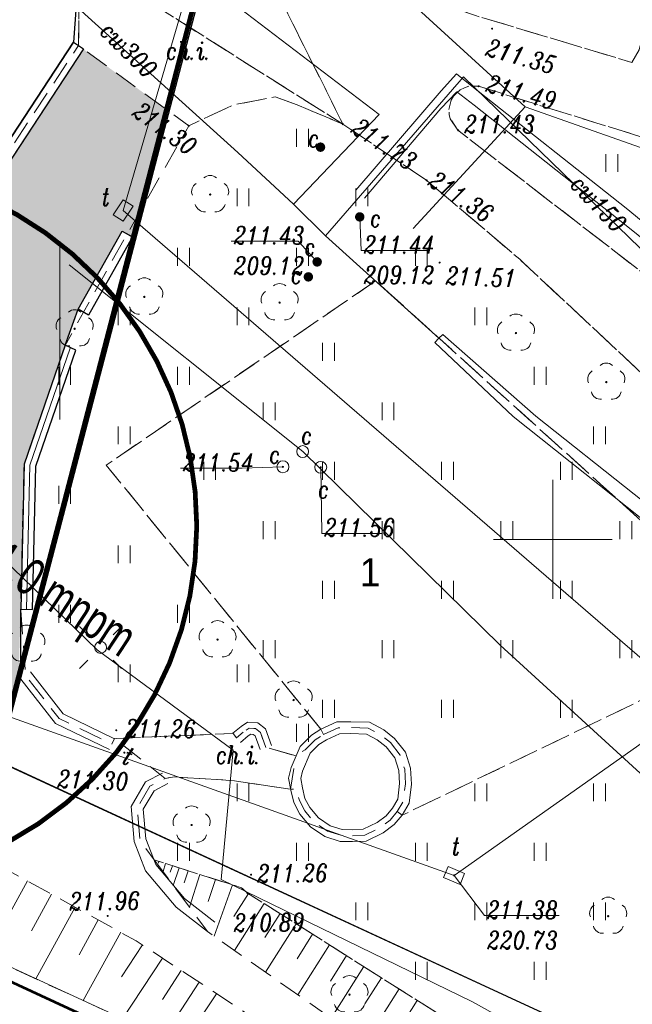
# Model space of a CAD drawing. Header units: metres. Extents: x 7415312 to 7415578, y 5538064 to 5538378.
# Tile 50 of 83: x 7415428 to 7415453, y 5538180 to 5538222. Entities that reach past the tile are written whole.
import ezdxf

# ---------------------------------------------------------------- set-up
doc = ezdxf.new("R2010")
doc.units = ezdxf.units.M
doc.header["$MEASUREMENT"] = 0
for name, pattern in [('1.0_0.5', [1.5, 1, -0.5]), ('342-500', [1.5, 1, -0.5]), ('DGN Style 3', [8.565382, 6.11813, -2.447252]), ('EGBK02-500', [2, 1.5, -0.5]), ('EGBU01-500', [1, 0.5, -0.5]), ('mz1.0_0.5', [1.5, 1, -0.5])]:
    doc.linetypes.add(name, pattern=pattern)
for name, color, linetype, lineweight in [('_LL_CIENKA', 7, 'Continuous', 25), ('_LL_PRZERYWANA', 7, 'mz1.0_0.5', 18), ('_LL_STREFY', 190, 'FENCELINE1', 30), ('BUBZ01', 7, 'Continuous', 0), ('BUUD02_01', 7, 'Continuous', 0), ('chodnik', 7, 'Continuous', 0), ('chodnik-Atr17', 7, 'Continuous', 0), ('drzewo liściaste', 7, 'Continuous', 0), ('EGBD03', 3, 'Continuous', 0), ('EGBK02', 7, 'Continuous', 0), ('EGBU01', 7, 'Continuous', 0), ('K_LEGENDA', 250, 'Continuous', 13), ('latarnia', 7, 'Continuous', 0), ('LIN_Linie Rozgraniczajace', 3, 'Continuous', 53), ('LL_KRESKOWANIE', 253, 'Continuous', 0), ('pikieta sztuczna', 7, 'Continuous', 0), ('pikieta sztuczna-Atr2', 7, 'Continuous', 0), ('przewód ciepłowniczy', 7, 'Continuous', 0), ('przewód ciepłowniczy-Atr1', 7, 'Continuous', 0), ('przewód elektroenergetyczny podziemny', 7, 'Continuous', 0), ('przewód telekomunikacyjny podziemny', 7, 'Continuous', 0), ('przewód telekomunikacyjny podziemny-Atr1', 7, 'Continuous', 0), ('rzedna', 7, 'Continuous', 0), ('rzedna-Atr2', 7, 'Continuous', 0), ('rzedna-Atr3', 7, 'Continuous', 0), ('trawnik', 7, 'Continuous', 0), ('Warstwa 1', 7, 'Continuous', 0), ('woda stojąca', 7, 'Continuous', 0), ('właz do komory lub kanału - okrągły', 7, 'Continuous', 0), ('właz do komory lub kanału - okrągły-Atr17', 7, 'Continuous', 0), ('właz do komory lub kanału - prostokątny', 7, 'Continuous', 0), ('właz do komory lub kanału - prostokątny-Atr17', 7, 'Continuous', 0), ('zasuwa lub zawór', 7, 'Continuous', 0), ('zasuwa lub zawór-Atr17', 7, 'Continuous', 0), ('ściana oporowa (linia)', 7, 'Continuous', 0)]:
    doc.layers.add(name, color=color, linetype=linetype, lineweight=lineweight)
doc.layers.add('LL_GRANICA', color=250, linetype='342-500')
doc.layers.add('trawnik (powierzchnia) - symbol', color=7, linetype='Continuous')
doc.layers.add('LL_OPISY', color=7, linetype='Continuous', lineweight=35, true_color=0x020202)
doc.styles.add('A-SC-AA$0$ROMANS', font='romans.shx', dxfattribs={"width": 0.7})
doc.styles.add('ARIAL', font='arial.ttf')
doc.styles.get("Standard").update_dxf_attribs({"font": 'Working1250.shx', "width": 0.75})
doc.linetypes.add('FENCELINE1', pattern='A,0.25,-0.1,[133,ltypeshp.shx,S=0.1,R=0,X=-0.1,Y=0],-0.1,1', length=1.45)

# ---------------------------------------------------------------- blocks, each defined once
blk = doc.blocks.new('TU04')
at = {"color": 0, "linetype": 'Continuous', "lineweight": 13, "ltscale": 10}
for p, q in [((0, 0), (0, 7.5)), ((5, 0), (5, 7.5))]:
    blk.add_line(p, q, dxfattribs=at)
blk = doc.blocks.new('US22')
at = {"color": 0, "linetype": 'Continuous', "lineweight": 13, "ltscale": 10}
blk.add_circle((0, 0), 2.5, dxfattribs=at)
blk = doc.blocks.new('SUPWP')
at = {"color": 0, "linetype": 'Continuous', "ltscale": 10, "flags": 128}
blk.add_lwpolyline([(-3.75, -2.5), (3.75, -2.5), (3.75, 2.5), (-3.75, 2.5), (-3.75, -2.5)], close=True, dxfattribs=at)
blk = doc.blocks.new('SM01')
at = {"color": 0, "linetype": 'Continuous', "lineweight": 13, "ltscale": 10}
for p, q in [((-5.3, 5.31), (-8.83, 8.84)), ((5.31, 5.31), (8.84, 8.84)), ((-5.3, -5.3), (-8.83, -8.83)), ((5.31, -5.3), (8.84, -8.83))]:
    blk.add_line(p, q, dxfattribs=at)
blk.add_circle((0, 0), 2.5, dxfattribs=at)
blk = doc.blocks.new('PW01_1')
at = {"layer": 'pikieta sztuczna', "linetype": 'Continuous', "lineweight": 13}
h = blk.add_hatch(color=7, dxfattribs=at)
edge = h.paths.add_edge_path()
edge.add_arc((0, 0), 0.45, 0, 360)
blk = doc.blocks.new('PW01_7')
at = {"layer": 'rzedna', "linetype": 'Continuous', "lineweight": 13}
h = blk.add_hatch(color=211, dxfattribs=at)
edge = h.paths.add_edge_path()
edge.add_arc((0, 0), 0.45, 0, 360)
blk = doc.blocks.new('PW01_8')
at = {"layer": 'rzedna', "linetype": 'Continuous', "lineweight": 13}
h = blk.add_hatch(color=40, dxfattribs=at)
edge = h.paths.add_edge_path()
edge.add_arc((0, 0), 0.45, 0, 360)
blk = doc.blocks.new('US25_3')
at = {"layer": 'zasuwa lub zawór', "linetype": 'Continuous', "lineweight": 0}
h = blk.add_hatch(color=211, dxfattribs=at)
edge = h.paths.add_edge_path()
edge.add_arc((0, 0), 2, 0, 360)
blk = doc.blocks.new('OP021_1')
at = {"layer": 'drzewo liściaste', "linetype": 'Continuous', "lineweight": 13}
h = blk.add_hatch(color=96, dxfattribs=at)
edge = h.paths.add_edge_path()
edge.add_arc((0, 0), 0.5, 0, 360)
at = {"layer": 'drzewo liściaste', "color": 96, "linetype": 'Continuous', "lineweight": 13}
for centre, start, end in [((-3.8, 1.24), 121.308, 202.548), ((0, 4), 49.272, 130.728), ((3.8, 1.24), 337.452, 58.692), ((-2.35, -3.24), 193.221, 274.871), ((2.35, -3.24), 265.129, 346.779)]:
    blk.add_arc(centre, 4, start, end, dxfattribs=at)
blk = doc.blocks.new('kota 200')
blk.add_lwpolyline([(0, 98.8), (0, 0), (-32.9, 41.2), (137.3, 41.2)])
at = {"style": 'A-SC-AA$0$ROMANS', "width": 0.7}
for tag, p in [('KOTA', (8.4, 48.7)), ('+', (-35.9, 48.7))]:
    blk.add_attdef(tag, p, '', height=41.2, rotation=0.0002, dxfattribs=at)

msp = doc.modelspace()

# ---------------------------------------------------------------- hatches: boundary and pattern name
at = {"layer": 'LL_KRESKOWANIE'}
h = msp.add_hatch(dxfattribs=at)
h.set_pattern_fill('AR-CONC', color=256, scale=0.2, angle=45)
h.set_pattern_definition([(95, (0, 0), (1.10310399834, 0.92561415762), [0.15, -1.65]), (400, (0, 0), (-1.25998433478, 0.8675362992), [0.12, -1.32]), (145.4514, (0.0919, 0.0771), (-0.15687893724, 1.7931505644), [0.12748038, -1.402284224]), (91.1842, (-0.2828, 0.2828), (1.74338600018, 1.2752275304), [0.225, -2.475]), (141.6356, (-0.1376, 0.3891), (-0.05579802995, 2.6994233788), [0.191220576, -2.103426]), (396.1842, (-0.2828, 0.2828), (-0.05580013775, 2.69942333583), [0.18, -1.98]), (66, (-0.0707, 0.3536), (1.41354314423, 0.27476495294), [0.15, -1.65]), (371, (-0.0707, 0.3536), (-0.68141718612, 1.3696168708), [0.12, -1.32]), (116.4514, (0.0471, 0.3765), (0.73212723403, 1.64438123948), [0.12748038, -1.402284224]), (82.5, (0, 0), (-0.453586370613, 0.487979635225), [0, -1.304, 0, -1.34, 0, -1.325]), (52.5, (0, 0), (-0.185745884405, 0.9298188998), [0, -0.764, 0, -1.274, 0, -0.505]), (12.5, (-0.31537, -0.31537), (0.786836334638, 0.72304152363), [0, -0.5, 0, -1.56, 0, -2.07]), (2.5, (-0.4568, -0.4568), (0.6831799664, 0.96631961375), [0, -0.65, 0, -1.036, 0, -1.47])])
edge = h.paths.add_edge_path()
edge.add_line((7415409.427, 5538200.434), (7415410.459, 5538199.662))
edge.add_arc((7415410.917, 5538200.403), 0.872, 238.2868, 349.9843)
edge.add_line((7415411.775, 5538200.252), (7415412.439, 5538204.276))
edge.add_arc((7415410.467, 5538204.242), 1.972, 0.989, 83.1197)
edge.add_line((7415410.704, 5538206.2), (7415404.811, 5538206.557))
edge.add_arc((7415404.609, 5538205.394), 1.18, 80.1592, 226.4046)
edge.add_line((7415403.796, 5538204.539), (7415404.708, 5538203.851))
edge.add_arc((7415405.331, 5538204.714), 1.065, 234.1978, 265.4623)
edge.add_line((7415405.247, 5538203.653), (7415407.278, 5538203.53))
edge.add_arc((7415407.217, 5538202.531), 1, 52.9562, 86.5326, ccw=False)
edge.add_line((7415407.82, 5538203.33), (7415408.727, 5538202.645))
edge.add_arc((7415408.125, 5538201.846), 1, -9.3787, 52.9562, ccw=False)
edge.add_line((7415409.112, 5538201.683), (7415409.046, 5538201.289))
edge.add_arc((7415409.925, 5538201.168), 0.887, 172.173, 235.8234)
edge = h.paths.add_edge_path()
edge.add_arc((7415415.13, 5538197.717), 0.498, 210.6184, 390.7098)
edge.add_arc((7415419.934, 5538200.57), 5.089, 118.7269, 210.7026, ccw=False)
edge.add_arc((7415417.251, 5538205.47), 0.498, 298.3936, 479.1759)
edge.add_arc((7415419.939, 5538200.568), 6.089, 118.7762, 210.6565)
edge.add_line((7415414.702, 5538197.463), (7415414.702, 5538197.463))
edge = h.paths.add_edge_path()
edge.add_arc((7415419.935, 5538200.567), 5.09, 0, 360)
edge = h.paths.add_edge_path()
edge.add_line((7415420.805, 5538206.725), (7415424.739, 5538208.937))
edge.add_arc((7415425.52, 5538207.421), 1.706, -19.0263, 117.2415, ccw=False)
edge.add_line((7415427.133, 5538206.864), (7415425.746, 5538202.846))
edge.add_arc((7415425.108, 5538203.128), 0.698, 215.7218, 336.1156, ccw=False)
edge.add_arc((7415419.94, 5538200.575), 5.077, 25.0081, 80.2144)
edge.add_arc((7415421.122, 5538206.151), 0.656, 118.8712, 240.9462, ccw=False)
edge = h.paths.add_edge_path()
edge.add_arc((7415425.355, 5538199.186), 0.497, 345.6033, 525.5549)
edge.add_arc((7415419.931, 5538200.588), 5.105, 253.8434, 345.4994, ccw=False)
edge.add_arc((7415418.379, 5538195.202), 0.5, 74.7473, 252.6334)
edge.add_line((7415418.23, 5538194.725), (7415422.857, 5538192.255))
edge.add_arc((7415423.519, 5538193.601), 1.5, 243.8327, 351.373)
edge.add_line((7415425.002, 5538193.376), (7415425.837, 5538199.062))
h.paths.add_polyline_path([(7415401.124, 5538209.123), (7415403.853, 5538208.528), (7415405.395, 5538208.234), (7415414.45, 5538207.82), (7415419.116, 5538207.84), (7415423.476, 5538210.292), (7415430.252, 5538220.603), (7415433.749, 5538218.064), (7415432.318, 5538212.708), (7415431.882, 5538212.952), (7415430.042, 5538209.672), (7415429.527, 5538208.147), (7415427.76, 5538203.16), (7415427.62, 5538197.07), (7415427.534, 5538194.253), (7415426.701, 5538190.69), (7415424.65, 5538191.63), (7415417.642, 5538193.508), (7415414.226, 5538194.534), (7415400.197, 5538205.123)])

# ---------------------------------------------------------------- linework, layer by layer
at = {"layer": '_LL_CIENKA'}
for points in [[(7415426.609, 5538190.725), (7415427.631, 5538194.623), (7415427.62, 5538197.07), (7415428.12, 5538197.059), (7415428.258, 5538203.071), (7415429.943, 5538207.957), (7415429.491, 5538208.158), (7415430.042, 5538209.672), (7415431.882, 5538212.952), (7415432.365, 5538212.681), (7415433.749, 5538218.064), (7415436.05, 5538226.735)], [(7415430.11, 5538224.56), (7415429.841, 5538220.887), (7415423.124, 5538210.668), (7415418.969, 5538208.331), (7415414.57, 5538208.32), (7415410.834, 5538210.233), (7415410.606, 5538209.787), (7415406.811, 5538210.147), (7415406.62, 5538209.328), (7415406.072, 5538208.588), (7415405.395, 5538208.234), (7415403.853, 5538208.528), (7415403.487, 5538209.927), (7415401.386, 5538210.256), (7415399.67, 5538202.85), (7415401.79, 5538201.09), (7415411.861, 5538195.178), (7415418.811, 5538193.25), (7415424.372, 5538191.709), (7415424.65, 5538191.63), (7415426.606, 5538190.715)]]:
    msp.add_lwpolyline(points, dxfattribs=at)
for points in [[(7415410.606, 5538209.787), (7415410.834, 5538210.233), (7415412.358, 5538209.452), (7415414.57, 5538208.32), (7415418.969, 5538208.331), (7415423.124, 5538210.668), (7415429.84, 5538220.886), (7415430.259, 5538220.613), (7415423.558, 5538210.418), (7415423.558, 5538210.418), (7415423.476, 5538210.292), (7415419.116, 5538207.84), (7415414.45, 5538207.82), (7415410.606, 5538209.787)], [(7415431.882, 5538212.952), (7415432.318, 5538212.708), (7415430.478, 5538209.428), (7415430.042, 5538209.672), (7415431.882, 5538212.952)], [(7415429.943, 5538207.957), (7415429.491, 5538208.158), (7415427.76, 5538203.16), (7415427.62, 5538197.07), (7415428.12, 5538197.059), (7415428.258, 5538203.071), (7415429.943, 5538207.957)]]:
    msp.add_lwpolyline(points, close=True, dxfattribs=at)
at = {"layer": '_LL_PRZERYWANA', "color": 2, "elevation": 496.758}
msp.add_lwpolyline([(7415404.906, 5538201.863, 0.2, 0.2, 1.043517), (7415435.026, 5538200.557, 0.2, 0.2, 0.958316), (7415404.906, 5538201.863, 0.2, 0.2, 0)], format="xyseb", close=True, dxfattribs=at)
at = {"layer": '_LL_STREFY'}
for points in [[(7415426.703, 5538190.69), (7415458.307, 5538311.225)], [(7415426.606, 5538190.715), (7415455.84, 5538177.22), (7415469.87, 5538173.93), (7415479.951, 5538167.175)]]:
    msp.add_lwpolyline(points, dxfattribs=at)
at = {"layer": 'BUBZ01', "color": 7, "linetype": '1.0_0.5', "lineweight": 13, "flags": 128}
for points in [[(7415339.827, 5538285.235), (7415340.29, 5538284.82), (7415342.12, 5538282.81), (7415344, 5538280.54), (7415346.02, 5538277.97), (7415348.02, 5538275.31), (7415349.95, 5538272.4), (7415351.17, 5538270.56), (7415353.24, 5538267.45), (7415354.44, 5538265.59), (7415356.95, 5538261.68), (7415359.74, 5538257.21), (7415362.86, 5538252.13), (7415363.52, 5538251.05), (7415364.64, 5538249.02), (7415367.11, 5538244.71), (7415367.84, 5538243.67), (7415369.82, 5538240.34), (7415372.25, 5538236.1), (7415373.8, 5538233.41), (7415375.26, 5538231.02), (7415376.23, 5538229.4), (7415377.75, 5538226.89), (7415379.29, 5538224.44), (7415380.59, 5538222.28), (7415382.68, 5538218.73), (7415383.63, 5538217.33), (7415385.07, 5538215.04), (7415385.7, 5538214.19), (7415387.77, 5538211.15), (7415388.79, 5538209.85), (7415389.97, 5538208.49), (7415390.92, 5538207.5), (7415393.26, 5538204.96), (7415398.71, 5538200.32), (7415404.01, 5538196.54), (7415422.69, 5538184.1), (7415436.27, 5538177.85), (7415447.02, 5538172.92), (7415443.66, 5538175.79), (7415432.48, 5538183.13), (7415423.75, 5538187.93), (7415413.56, 5538194.18), (7415401.79, 5538201.09), (7415396.57, 5538205.43), (7415391.73, 5538209.46), (7415390.28, 5538210.84), (7415389.38, 5538212.08), (7415387.39, 5538214.85), (7415386.02, 5538216.91), (7415385.14, 5538218.21), (7415383.86, 5538220.26), (7415381.8, 5538223.41), (7415380.41, 5538225.67), (7415377.62, 5538230.16), (7415375.67, 5538233.28), (7415374.19, 5538235.73), (7415371.83, 5538239.65), (7415370.99, 5538241.33), (7415368.67, 5538245.08), (7415366.6, 5538248.19), (7415363.4, 5538252.97), (7415361.24, 5538256.33), (7415359.46, 5538259.01), (7415357, 5538262.98), (7415354.35, 5538267.07), (7415352.6, 5538269.89), (7415351.95, 5538270.86), (7415350.55, 5538273.04), (7415349.82, 5538274.16), (7415348.33, 5538276.37), (7415347.48, 5538277.51), (7415345.57, 5538280.06), (7415344.33, 5538281.67), (7415343.2, 5538282.99), (7415341.97, 5538284.32), (7415340.83, 5538285.47), (7415340.1, 5538286.28), (7415339.81, 5538286.553)], [(7415339.827, 5538285.235), (7415340.29, 5538284.82), (7415342.12, 5538282.81), (7415344, 5538280.54), (7415346.02, 5538277.97), (7415348.02, 5538275.31), (7415349.95, 5538272.4), (7415351.17, 5538270.56), (7415353.24, 5538267.45), (7415354.44, 5538265.59), (7415356.95, 5538261.68), (7415359.74, 5538257.21), (7415362.86, 5538252.13), (7415363.52, 5538251.05), (7415364.64, 5538249.02), (7415367.11, 5538244.71), (7415367.84, 5538243.67), (7415369.82, 5538240.34), (7415372.25, 5538236.1), (7415373.8, 5538233.41), (7415375.26, 5538231.02), (7415376.23, 5538229.4), (7415377.75, 5538226.89), (7415379.29, 5538224.44), (7415380.59, 5538222.28), (7415382.68, 5538218.73), (7415383.63, 5538217.33), (7415385.07, 5538215.04), (7415385.7, 5538214.19), (7415387.77, 5538211.15), (7415388.79, 5538209.85), (7415389.97, 5538208.49), (7415390.92, 5538207.5), (7415393.26, 5538204.96), (7415398.71, 5538200.32), (7415404.01, 5538196.54), (7415422.69, 5538184.1), (7415436.27, 5538177.85), (7415447.02, 5538172.92), (7415443.66, 5538175.79), (7415432.48, 5538183.13), (7415423.75, 5538187.93), (7415413.56, 5538194.18), (7415401.79, 5538201.09), (7415396.57, 5538205.43), (7415391.73, 5538209.46), (7415390.28, 5538210.84), (7415389.38, 5538212.08), (7415387.39, 5538214.85), (7415386.02, 5538216.91), (7415385.14, 5538218.21), (7415383.86, 5538220.26), (7415381.8, 5538223.41), (7415380.41, 5538225.67), (7415377.62, 5538230.16), (7415375.67, 5538233.28), (7415374.19, 5538235.73), (7415371.83, 5538239.65), (7415370.99, 5538241.33), (7415368.67, 5538245.08), (7415366.6, 5538248.19), (7415363.4, 5538252.97), (7415361.24, 5538256.33), (7415359.46, 5538259.01), (7415357, 5538262.98), (7415354.35, 5538267.07), (7415352.6, 5538269.89), (7415351.95, 5538270.86), (7415350.55, 5538273.04), (7415349.82, 5538274.16), (7415348.33, 5538276.37), (7415347.48, 5538277.51), (7415345.57, 5538280.06), (7415344.33, 5538281.67), (7415343.2, 5538282.99), (7415341.97, 5538284.32), (7415340.83, 5538285.47), (7415340.1, 5538286.28), (7415339.81, 5538286.553)], [(7415472.527, 5538165.025), (7415469.65, 5538167.24), (7415456.02, 5538174.9), (7415448.94, 5538177.65), (7415445.61, 5538179.8), (7415437.16, 5538185.14), (7415436.91, 5538185.36), (7415433.24, 5538186.53), (7415435.48, 5538183.52), (7415446.41, 5538175.87), (7415450.25, 5538173.89), (7415459.9, 5538168.76), (7415466.172, 5538164.986)], [(7415472.527, 5538165.025), (7415469.65, 5538167.24), (7415456.02, 5538174.9), (7415448.94, 5538177.65), (7415445.61, 5538179.8), (7415437.16, 5538185.14), (7415436.91, 5538185.36), (7415433.24, 5538186.53), (7415435.48, 5538183.52), (7415446.41, 5538175.87), (7415450.25, 5538173.89), (7415459.9, 5538168.76), (7415466.172, 5538164.986)]]:
    msp.add_lwpolyline(points, dxfattribs=at)
at = {"layer": 'BUBZ01', "color": 7, "linetype": 'Continuous', "lineweight": 13, "flags": 128}
for points in [[(7415433.43, 5538186.47), (7415433.41, 5538186.4)], [(7415433.71, 5538186.38), (7415433.61, 5538186.04)], [(7415434, 5538186.29), (7415433.91, 5538186.02)], [(7415434.28, 5538186.2), (7415434.04, 5538185.46)], [(7415434.66, 5538186.08), (7415434.5, 5538185.57)], [(7415435.16, 5538185.92), (7415434.72, 5538184.54)], [(7415435.81, 5538185.71), (7415435.51, 5538184.79)], [(7415427.9, 5538185.65), (7415426.17, 5538182.5)], [(7415436.53, 5538185.48), (7415435.76, 5538183.33)], [(7415428.92, 5538185.09), (7415428.07, 5538183.55)], [(7415437.2, 5538185.12), (7415436.58, 5538184.15)], [(7415429.91, 5538184.54), (7415428.26, 5538181.54)], [(7415437.86, 5538184.7), (7415436.61, 5538182.73)], [(7415430.88, 5538184.01), (7415430.08, 5538182.54)], [(7415438.53, 5538184.28), (7415437.89, 5538183.27)], [(7415439.21, 5538183.84), (7415437.92, 5538181.81)], [(7415431.83, 5538183.49), (7415430.25, 5538180.62)], [(7415439.9, 5538183.41), (7415439.25, 5538182.37)], [(7415432.74, 5538182.96), (7415431.86, 5538181.62)], [(7415440.61, 5538182.96), (7415439.28, 5538180.86)], [(7415433.58, 5538182.41), (7415431.9, 5538179.86)], [(7415441.32, 5538182.51), (7415440.65, 5538181.44)], [(7415442.05, 5538182.05), (7415440.68, 5538179.88)], [(7415434.37, 5538181.89), (7415433.58, 5538180.67)], [(7415442.79, 5538181.58), (7415442.09, 5538180.48)], [(7415435.13, 5538181.39), (7415433.61, 5538179.07)], [(7415443.54, 5538181.11), (7415442.12, 5538178.87)], [(7415435.86, 5538180.91), (7415435.13, 5538179.81)], [(7415444.3, 5538180.63), (7415443.58, 5538179.49)]]:
    msp.add_lwpolyline(points, dxfattribs=at)
at = {"layer": 'BUUD02_01', "color": 7, "linetype": 'Continuous', "lineweight": 13, "flags": 128}
for points in [[(7415410.606, 5538209.787), (7415414.45, 5538207.82), (7415419.116, 5538207.84), (7415423.476, 5538210.292), (7415430.259, 5538220.613)], [(7415427.87, 5538197.064), (7415428.009, 5538203.115), (7415429.706, 5538208.039)]]:
    msp.add_lwpolyline(points, dxfattribs=at)
at = {"layer": 'chodnik', "color": 7, "linetype": '1.0_0.5', "lineweight": 13, "flags": 128}
for points in [[(7415416, 5538240.47), (7415414.34, 5538238.64), (7415423.97, 5538229.21), (7415430.11, 5538224.56), (7415431.17, 5538223.76), (7415441.17, 5538217.45), (7415437.24, 5538225.34), (7415430.96, 5538228.68), (7415427.64, 5538230.83), (7415424.96, 5538232.95), (7415416, 5538240.47)], [(7415439.25, 5538218.26), (7415441.17, 5538217.45), (7415431.17, 5538223.76), (7415430.11, 5538224.56), (7415430.05, 5538220.75), (7415434.69, 5538217.38), (7415436.57, 5538218.26), (7415438.32, 5538218.59), (7415439.25, 5538218.26)], [(7415437.93, 5538191.26), (7415437.7, 5538191.89), (7415437.5, 5538192.05), (7415437.23, 5538192.07), (7415437.04, 5538191.94), (7415436.7, 5538191.66), (7415436.55, 5538191.85), (7415431.57, 5538191.63), (7415433.7, 5538189.96), (7415434.09, 5538190.02), (7415436.61, 5538189.86), (7415438.97, 5538189.5), (7415439.2, 5538190.9), (7415437.93, 5538191.26)]]:
    msp.add_lwpolyline(points, close=True, dxfattribs=at)
msp.add_lwpolyline([(7415480.589, 5538210.88), (7415470.52, 5538215.07), (7415466.45, 5538216.79), (7415466.42, 5538217.37), (7415466.61, 5538218.14), (7415463.89, 5538218.83), (7415463.58, 5538217.82), (7415463.05, 5538217.66), (7415460.35, 5538218.3), (7415460.55, 5538219.17), (7415459.58, 5538219.38), (7415459.37, 5538218.54), (7415456.36, 5538219.28), (7415456.31, 5538219.61), (7415456.53, 5538220.62), (7415453.81, 5538221.32), (7415453.63, 5538220.57), (7415453.33, 5538220.04), (7415446.75, 5538222.01), (7415437.24, 5538225.34), (7415441.17, 5538217.45), (7415444.69, 5538215.09), (7415448.61, 5538211.77), (7415460.78, 5538200.41), (7415462.22, 5538202.23), (7415453.96, 5538211.06), (7415446.01, 5538217.19), (7415445.69, 5538217.67), (7415445.64, 5538217.86), (7415445.63, 5538218.06), (7415445.72, 5538218.45), (7415445.83, 5538218.62), (7415445.96, 5538218.77), (7415446.11, 5538218.89), (7415446.29, 5538218.98), (7415446.48, 5538219.04), (7415446.68, 5538219.05), (7415446.88, 5538219.04), (7415454.15, 5538216.78), (7415469.77, 5538212.69), (7415478.98, 5538208.52), (7415480.544, 5538207.793)], dxfattribs=at)
at = {"layer": 'EGBD03', "linetype": 'Continuous', "lineweight": 13, "flags": 128}
msp.add_lwpolyline([(7415455.84, 5538177.22), (7415424.65, 5538191.63)], dxfattribs=at)
at = {"layer": 'EGBK02', "color": 96, "linetype": 'EGBK02-500', "lineweight": 13, "flags": 128}
msp.add_lwpolyline([(7415455.84, 5538177.22), (7415424.65, 5538191.63)], dxfattribs=at)
at = {"layer": 'EGBU01', "color": 96, "linetype": 'EGBU01-500', "lineweight": 13, "flags": 128}
for points in [[(7415455.84, 5538177.22), (7415424.65, 5538191.63)], [(7415424.65, 5538191.63), (7415455.84, 5538177.22)]]:
    msp.add_lwpolyline(points, dxfattribs=at)
at = {"layer": 'LIN_Linie Rozgraniczajace', "color": 161, "linetype": 'DGN Style 3', "lineweight": 53, "flags": 128}
msp.add_lwpolyline([(7415339.834, 5538284.674), (7415347.21, 5538275.953), (7415357.218, 5538260.001), (7415383.166, 5538216.812), (7415390.277, 5538206.828), (7415401.333, 5538197.634), (7415420.375, 5538184.579), (7415443.998, 5538173.658), (7415461.145, 5538164.955)], dxfattribs=at)
at = {"layer": 'LL_GRANICA', "color": 201}
msp.add_lwpolyline([(7415418.489, 5538284.09, 0.2, 0.2, 0), (7415408.029, 5538238.931, 0.2, 0.2, 0), (7415404.395, 5538223.243, 0.2, 0.2, 0), (7415399.671, 5538202.852, 0.2, 0.2, 0), (7415401.79, 5538201.09, 0.2, 0.2, 0), (7415406.216, 5538198.499, 0.2, 0.2, 0), (7415411.834, 5538195.185, 0.2, 0.2, 0), (7415424.65, 5538191.63, 0.2, 0.2, 0), (7415426.606, 5538190.715, 0.2, 0.2, 0), (7415426.609, 5538190.725, 0.2, 0.2, 0), (7415429.123, 5538200.313, 0.2, 0.2, 0), (7415429.34, 5538201.142, 0.2, 0.2, 0), (7415429.34, 5538201.142, 0.2, 0.2, 0), (7415438.311, 5538235.575, 0.2, 0.2, 0), (7415437.92, 5538235.73, 0.2, 0.2, 0), (7415433.806, 5538237.679, 0.2, 0.2, 0), (7415432.75, 5538243.68, 0.2, 0.2, 0), (7415431.08, 5538249.43, 0.2, 0.2, 0), (7415429.351, 5538254.197, 0.2, 0.2, 0), (7415427.85, 5538257.575, 0.2, 0.2, 0), (7415423.49, 5538266.17, 0.2, 0.2, 0), (7415419.93, 5538270.26, 0.2, 0.2, 0), (7415418.128, 5538271.604, 0.2, 0.2, 0), (7415420, 5538280.79, 0.2, 0.2, 0)], format="xyseb", dxfattribs=at)
at = {"layer": 'przewód ciepłowniczy', "color": 211, "linetype": 'Continuous', "lineweight": 13, "flags": 128}
for points in [[(7415441.72, 5538214.67), (7415445.3, 5538218.85), (7415445.95, 5538219.56), (7415446.59, 5538219.05), (7415453.08, 5538213.92), (7415462.33, 5538206.33), (7415463.13, 5538205.87), (7415464.07, 5538206.38), (7415464.98, 5538207.15), (7415465.81, 5538207.93), (7415466.2, 5538208.79), (7415467.21, 5538211.35), (7415471.47, 5538222.55), (7415475.57, 5538233.83), (7415476.04, 5538234.56), (7415476.92, 5538234.27), (7415480.87, 5538232.66), (7415480.907, 5538232.65)], [(7415480.899, 5538232.121), (7415477.34, 5538233.35), (7415476.48, 5538233.64), (7415471.78, 5538221.64), (7415467.57, 5538210.36), (7415466.83, 5538208.4), (7415466.48, 5538207.48), (7415465.95, 5538206.92), (7415464.13, 5538205.54), (7415463.39, 5538205.19), (7415462.52, 5538205.59), (7415453.15, 5538213.13), (7415446.7, 5538218.24), (7415445.96, 5538218.8), (7415445.29, 5538218.11), (7415442.08, 5538214.34)], [(7415439.1, 5538214.09), (7415442.7, 5538217.86), (7415429.75, 5538227.73)], [(7415445.21, 5538208.45), (7415440.44, 5538212.75), (7415439.1, 5538214.09), (7415436.76, 5538216.25), (7415428.84, 5538223.41)], [(7415470.17, 5538222.28), (7415468.24, 5538216.19), (7415467.54, 5538213.38), (7415466.12, 5538210.19), (7415461.09, 5538205.05), (7415446.25, 5538219.44), (7415440.44, 5538212.75)], [(7415468.31, 5538184.42), (7415464.31, 5538180.46), (7415447.79, 5538195.56), (7415439.48, 5538203.69), (7415429.66, 5538211.53)], [(7415445.21, 5538208.45), (7415445.04, 5538208.27), (7415448.34, 5538205.16), (7415460.87, 5538195.2), (7415473.38, 5538185.24)], [(7415474.24, 5538185.4), (7415461.7, 5538195.34), (7415449.28, 5538205.18), (7415445.38, 5538208.61), (7415445.21, 5538208.45)]]:
    msp.add_lwpolyline(points, dxfattribs=at)
at = {"layer": 'przewód elektroenergetyczny podziemny', "color": 1, "linetype": 'Continuous', "lineweight": 13, "flags": 128}
for points in [[(7415480.546, 5538207.955), (7415455.6, 5538215.8), (7415448.84, 5538218.17), (7415434.18, 5538231.57), (7415433.46, 5538232.75), (7415433.31, 5538233.91), (7415433.77, 5538235.57), (7415433.89, 5538236.08)], [(7415448.84, 5538218.17), (7415444.13, 5538213.06)], [(7415414.54, 5538209.27), (7415414.32, 5538209.2), (7415418.41, 5538205.1), (7415424.61, 5538201.37), (7415430.83, 5538195.36), (7415436.56, 5538191.15), (7415436.05, 5538185.71), (7415446.62, 5538180.57), (7415451.94, 5538177.62), (7415452.25, 5538176.78), (7415454.67, 5538175.5), (7415459.68, 5538172.89), (7415468.22, 5538167.51), (7415470.921, 5538165.015)]]:
    msp.add_lwpolyline(points, dxfattribs=at)
at = {"layer": 'przewód telekomunikacyjny podziemny', "color": 40, "linetype": 'Continuous', "lineweight": 13, "flags": 128}
for points in [[(7415480.025, 5538172.272), (7415431.93, 5538213.82), (7415438, 5538234.57), (7415454.04, 5538297.24), (7415454.01, 5538297.85), (7415460.89, 5538323.55), (7415464.52, 5538336.5)], [(7415422.31, 5538194.27), (7415445.85, 5538185.88), (7415480.582, 5538210.366)]]:
    msp.add_lwpolyline(points, dxfattribs=at)
at = {"layer": 'rzedna-Atr2', "color": 7, "lineweight": 13, "flags": 128}
for points in [[(7415441.88, 5538213.55), (7415441.94, 5538212.14), (7415444.757, 5538212.14)], [(7415440.09, 5538211.66), (7415439.29, 5538212.53), (7415436.473, 5538212.53)], [(7415438.65, 5538203.05), (7415436.93, 5538202.99), (7415434.337, 5538202.99)], [(7415440.24, 5538203.03), (7415440.28, 5538200.25), (7415442.81, 5538200.25)], [(7415445.85, 5538185.88), (7415447.13, 5538184.19), (7415450.271, 5538184.19)]]:
    msp.add_lwpolyline(points, dxfattribs=at)
at = {"layer": 'trawnik', "color": 7, "linetype": '1.0_0.5', "lineweight": 13, "flags": 128}
for points in [[(7415339.73, 5538292.917), (7415340.13, 5538292.54), (7415341.78, 5538290.87), (7415343.66, 5538288.89), (7415345.56, 5538286.72), (7415346.43, 5538285.68), (7415347.91, 5538283.9), (7415348.68, 5538282.9), (7415349.85, 5538281.2), (7415350.28, 5538280.54), (7415351.83, 5538278.17), (7415353.19, 5538276.22), (7415354.12, 5538274.67), (7415355.07, 5538273.1), (7415355.8, 5538271.77), (7415357.29, 5538269.17), (7415358.56, 5538267.06), (7415363.79, 5538259.5), (7415365.08, 5538254.67), (7415366.13, 5538252.82), (7415367.46, 5538250.27), (7415369.13, 5538247.24), (7415374.48, 5538239.42), (7415410.72, 5538210.01), (7415414.51, 5538208.07), (7415419.05, 5538208.09), (7415423.3, 5538210.48), (7415430.05, 5538220.75), (7415430.11, 5538224.56), (7415423.97, 5538229.21), (7415414.34, 5538238.64), (7415393.33, 5538256.51), (7415377.89, 5538269.69), (7415346.9, 5538296.08), (7415339.612, 5538302.332)], [(7415480.777, 5538223.774), (7415475.9, 5538223.69), (7415466.07, 5538223.6), (7415444.01, 5538233.31), (7415437.92, 5538235.73), (7415436.8, 5538236.16), (7415434.63, 5538228.4), (7415437.24, 5538225.34), (7415446.75, 5538222.01), (7415453.33, 5538220.04), (7415453.63, 5538220.57), (7415453.81, 5538221.32), (7415456.53, 5538220.62), (7415456.31, 5538219.61), (7415456.36, 5538219.28), (7415459.37, 5538218.54), (7415459.58, 5538219.38), (7415460.55, 5538219.17), (7415460.35, 5538218.3), (7415463.05, 5538217.66), (7415463.58, 5538217.82), (7415463.89, 5538218.83), (7415466.61, 5538218.14), (7415466.42, 5538217.37), (7415466.45, 5538216.79), (7415470.52, 5538215.07), (7415480.589, 5538210.88)], [(7415480.544, 5538207.793), (7415478.98, 5538208.52), (7415469.77, 5538212.69), (7415454.15, 5538216.78), (7415446.88, 5538219.04), (7415446.68, 5538219.05), (7415446.48, 5538219.04), (7415446.29, 5538218.98), (7415446.11, 5538218.89), (7415445.96, 5538218.77), (7415445.83, 5538218.62), (7415445.72, 5538218.45), (7415445.63, 5538218.06), (7415445.64, 5538217.86), (7415445.69, 5538217.67), (7415446.01, 5538217.19), (7415453.96, 5538211.06), (7415462.22, 5538202.23), (7415469.27, 5538197.57), (7415472.09, 5538195.22), (7415480.26, 5538188.367)], [(7415480.183, 5538183.055), (7415474.37, 5538188.15), (7415467.46, 5538194.28), (7415460.78, 5538200.41), (7415448.61, 5538211.77), (7415444.69, 5538215.09), (7415441.17, 5538217.45), (7415439.25, 5538218.26), (7415438.32, 5538218.59), (7415436.57, 5538218.26), (7415434.69, 5538217.38), (7415432.1, 5538212.83), (7415430.26, 5538209.55), (7415429.47, 5538208.12), (7415427.76, 5538203.16), (7415427.62, 5538197.07), (7415427.83, 5538194.28), (7415429.24, 5538192.47), (7415431.46, 5538191.4), (7415431.57, 5538191.63), (7415436.55, 5538191.85), (7415436.7, 5538191.66), (7415437.04, 5538191.94), (7415437.23, 5538192.07), (7415437.5, 5538192.05), (7415437.7, 5538191.89), (7415437.93, 5538191.26), (7415439.2, 5538190.9), (7415439.58, 5538191.16), (7415440.01, 5538191.58), (7415440.36, 5538191.8), (7415440.24, 5538192.03), (7415431.22, 5538203.12), (7415442.55, 5538210.86), (7415459.17, 5538195.86), (7415443.67, 5538188.41), (7415443.46, 5538188.56), (7415443.16, 5538188.2), (7415442.74, 5538187.89), (7415442.09, 5538187.57), (7415441.57, 5538187.55), (7415441.1, 5538187.56), (7415440.52, 5538187.74), (7415439.98, 5538188.11), (7415439.57, 5538188.59), (7415439.34, 5538189.03), (7415439.23, 5538189.51), (7415438.97, 5538189.5), (7415436.61, 5538189.86), (7415434.09, 5538190.02), (7415433.7, 5538189.96), (7415433.05, 5538189.63), (7415432.52, 5538188.72), (7415432.64, 5538187.36), (7415433.24, 5538186.53), (7415436.91, 5538185.36), (7415437.16, 5538185.14), (7415445.61, 5538179.8), (7415448.94, 5538177.65), (7415456.02, 5538174.9), (7415469.65, 5538167.24), (7415472.527, 5538165.025)]]:
    msp.add_lwpolyline(points, dxfattribs=at)
msp.add_lwpolyline([(7415440.24, 5538192.03), (7415440.36, 5538191.8), (7415440.97, 5538192.08), (7415441.51, 5538192.09), (7415442.23, 5538192.07), (7415442.75, 5538191.79), (7415443.17, 5538191.46), (7415443.58, 5538190.94), (7415443.77, 5538190.34), (7415443.8, 5538189.73), (7415443.72, 5538189), (7415443.46, 5538188.56), (7415443.67, 5538188.41), (7415459.17, 5538195.86), (7415442.55, 5538210.86), (7415431.22, 5538203.12), (7415440.24, 5538192.03)], close=True, dxfattribs=at)
at = {"layer": 'Warstwa 1', "color": 7, "linetype": 'Continuous', "lineweight": 0}
for p, q in [((7415450, 5538202.5), (7415450, 5538197.5)), ((7415447.5, 5538200), (7415452.5, 5538200))]:
    msp.add_line(p, q, dxfattribs=at)
at = {"layer": 'woda stojąca', "color": 141, "linetype": 'Continuous', "lineweight": 13, "flags": 128}
msp.add_lwpolyline([(7415436.27, 5538177.85), (7415422.69, 5538184.1), (7415404.01, 5538196.54), (7415398.71, 5538200.32), (7415393.26, 5538204.96)], dxfattribs=at)
at = {"layer": 'ściana oporowa (linia)', "lineweight": 13}
for p, q in [((7415430.042, 5538209.672), (7415431.882, 5538212.952)), ((7415430.478, 5538209.428), (7415432.318, 5538212.708)), ((7415429.401, 5538192.67), (7415428.027, 5538194.434)), ((7415429.079, 5538192.27), (7415427.633, 5538194.126)), ((7415431.569, 5538191.625), (7415429.401, 5538192.67)), ((7415437.161, 5538192.326), (7415436.89, 5538192.14)), ((7415437.596, 5538192.294), (7415437.161, 5538192.326)), ((7415437.911, 5538192.041), (7415437.596, 5538192.294)), ((7415440.913, 5538192.329), (7415440.241, 5538192.02)), ((7415441.511, 5538192.34), (7415440.913, 5538192.329)), ((7415442.296, 5538192.318), (7415441.511, 5538192.34)), ((7415442.888, 5538192), (7415442.296, 5538192.318)), ((7415431.351, 5538191.175), (7415429.079, 5538192.27)), ((7415436.89, 5538192.14), (7415436.541, 5538191.853)), ((7415438.165, 5538191.346), (7415437.911, 5538192.041)), ((7415440.241, 5538192.02), (7415439.854, 5538191.777)), ((7415443.348, 5538191.638), (7415442.888, 5538192)), ((7415437.19, 5538191.74), (7415436.859, 5538191.467)), ((7415437.299, 5538191.814), (7415437.19, 5538191.74)), ((7415437.404, 5538191.806), (7415437.299, 5538191.814)), ((7415437.489, 5538191.739), (7415437.404, 5538191.806)), ((7415437.695, 5538191.174), (7415437.489, 5538191.739)), ((7415439.854, 5538191.777), (7415439.369, 5538191.303)), ((7415440.479, 5538191.58), (7415440.166, 5538191.383)), ((7415441.027, 5538191.831), (7415440.479, 5538191.58)), ((7415441.509, 5538191.84), (7415441.027, 5538191.831)), ((7415442.164, 5538191.822), (7415441.509, 5538191.84)), ((7415442.612, 5538191.58), (7415442.164, 5538191.822)), ((7415442.992, 5538191.282), (7415442.612, 5538191.58)), ((7415443.805, 5538191.059), (7415443.348, 5538191.638)), ((7415439.369, 5538191.303), (7415439.003, 5538190.42)), ((7415440.166, 5538191.383), (7415439.791, 5538191.017)), ((7415443.355, 5538190.821), (7415442.992, 5538191.282)), ((7415444.018, 5538190.385), (7415443.805, 5538191.059)), ((7415439.791, 5538191.017), (7415439.477, 5538190.26)), ((7415443.522, 5538190.295), (7415443.355, 5538190.821)), ((7415439.003, 5538190.42), (7415438.884, 5538189.968)), ((7415439.477, 5538190.26), (7415439.396, 5538189.952)), ((7415443.549, 5538189.738), (7415443.522, 5538190.295)), ((7415444.051, 5538189.722), (7415444.018, 5538190.385)), ((7415432.871, 5538189.82), (7415432.264, 5538188.777)), ((7415433.587, 5538190.183), (7415432.871, 5538189.82)), ((7415438.884, 5538189.968), (7415438.986, 5538189.458)), ((7415439.396, 5538189.952), (7415439.474, 5538189.562)), ((7415433.229, 5538189.44), (7415432.776, 5538188.663)), ((7415433.813, 5538189.737), (7415433.229, 5538189.44)), ((7415438.986, 5538189.458), (7415439.104, 5538188.943)), ((7415439.474, 5538189.562), (7415439.576, 5538189.117)), ((7415443.477, 5538189.081), (7415443.549, 5538189.738)), ((7415443.963, 5538188.919), (7415444.051, 5538189.722)), ((7415439.576, 5538189.117), (7415439.778, 5538188.731)), ((7415443.255, 5538188.705), (7415443.477, 5538189.081)), ((7415432.264, 5538188.777), (7415432.394, 5538187.302)), ((7415432.776, 5538188.663), (7415432.886, 5538187.418)), ((7415439.104, 5538188.943), (7415439.362, 5538188.449)), ((7415439.778, 5538188.731), (7415440.149, 5538188.298)), ((7415442.987, 5538188.383), (7415443.255, 5538188.705)), ((7415443.665, 5538188.415), (7415443.963, 5538188.919)), ((7415439.362, 5538188.449), (7415439.811, 5538187.922)), ((7415440.149, 5538188.298), (7415440.63, 5538187.968)), ((7415442.61, 5538188.104), (7415442.987, 5538188.383)), ((7415443.333, 5538188.017), (7415443.665, 5538188.415)), ((7415439.811, 5538187.922), (7415440.41, 5538187.512)), ((7415440.63, 5538187.968), (7415441.14, 5538187.809)), ((7415441.14, 5538187.809), (7415441.568, 5538187.8)), ((7415441.568, 5538187.8), (7415442.027, 5538187.818)), ((7415442.027, 5538187.818), (7415442.61, 5538188.104)), ((7415442.87, 5538187.676), (7415443.333, 5538188.017)), ((7415432.886, 5538187.418), (7415433.308, 5538186.34)), ((7415440.41, 5538187.512), (7415441.06, 5538187.311)), ((7415441.572, 5538187.3), (7415442.153, 5538187.322)), ((7415442.153, 5538187.322), (7415442.87, 5538187.676)), ((7415432.394, 5538187.302), (7415432.872, 5538186.08)), ((7415441.06, 5538187.311), (7415441.572, 5538187.3)), ((7415432.872, 5538186.08), (7415434.166, 5538184.549)), ((7415433.308, 5538186.34), (7415434.514, 5538184.911)), ((7415434.514, 5538184.911), (7415435.784, 5538183.917)), ((7415434.166, 5538184.549), (7415435.476, 5538183.523))]:
    msp.add_line(p, q, dxfattribs=at)

# ---------------------------------------------------------------- block references
at = {"layer": 'drzewo liściaste', "color": 96, "linetype": 'Continuous', "lineweight": 13, "xscale": 0.1, "yscale": 0.1, "zscale": 0.1}
for p in [(7415435.59, 5538214.49), (7415432.82, 5538210.19), (7415438.51, 5538209.95), (7415429.89, 5538208.85), (7415448.45, 5538208.67), (7415452.25, 5538206.61), (7415427.86, 5538195.6), (7415435.9, 5538195.79), (7415439.1, 5538193.25), (7415434.81, 5538188), (7415452.33, 5538184.17), (7415441.45, 5538180.87)]:
    msp.add_blockref('OP021_1', p, dxfattribs=at)
at = {"layer": 'latarnia', "color": 7, "linetype": 'Continuous', "lineweight": 13, "xscale": 0.1, "yscale": 0.1, "zscale": 0.1}
msp.add_blockref('SM01', (7415430.98, 5538195.46), dxfattribs=at)
at = {"layer": 'LL_OPISY'}
ref = msp.add_blockref('kota 200', (7415420.353, 5538200.379), dxfattribs=dict(at, xscale=0.0375, yscale=0.0375, zscale=0.0375, rotation=326.6176015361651))
ref.add_attrib('+', '%%p', (7415420.233, 5538202.646), dxfattribs={"layer": '0', "lineweight": 20, "height": 1.5435, "rotation": 326.6178, "style": 'ARIAL', "width": 0.7})
ref.add_attrib('KOTA', '0.00=211.0 mnpm', (7415421.62, 5538201.732), dxfattribs={"layer": '0', "lineweight": 20, "height": 1.5435, "rotation": 326.6178, "style": 'ARIAL', "width": 0.7})
at = {"layer": 'pikieta sztuczna', "color": 7, "linetype": 'Continuous', "lineweight": 13, "xscale": 0.1, "yscale": 0.1, "zscale": 0.1}
for p in [(7415447.45, 5538221.46), (7415446.88, 5538219.04), (7415434.69, 5538217.38), (7415441.17, 5538217.45), (7415446.02, 5538217.19), (7415444.69, 5538215.09), (7415445.24, 5538211.63), (7415431.64, 5538191.98), (7415431.98, 5538191.04), (7415437.31, 5538185.91), (7415437.16, 5538185.14), (7415431.28, 5538184.18)]:
    msp.add_blockref('PW01_1', p, dxfattribs=at)
at = {"layer": 'rzedna', "color": 211, "linetype": 'Continuous', "lineweight": 13, "xscale": 0.1, "yscale": 0.1, "zscale": 0.1}
for p in [(7415441.88, 5538213.55), (7415440.09, 5538211.66), (7415438.65, 5538203.05), (7415440.24, 5538203.03)]:
    msp.add_blockref('PW01_7', p, dxfattribs=at)
at = {"layer": 'rzedna', "color": 40, "linetype": 'Continuous', "lineweight": 13, "xscale": 0.1, "yscale": 0.1, "zscale": 0.1, "rotation": 337.561}
msp.add_blockref('PW01_8', (7415445.85, 5538185.88), dxfattribs=at)
at = {"layer": 'trawnik', "color": 7, "linetype": 'Continuous', "lineweight": 13, "xscale": 0.1, "yscale": 0.1, "zscale": 0.1}
for p in [(7415439.219, 5538216.499), (7415452.229, 5538215.439), (7415436.719, 5538213.999), (7415441.719, 5538213.999), (7415434.219, 5538211.499), (7415439.219, 5538211.499), (7415444.219, 5538211.499), (7415431.719, 5538208.999), (7415436.719, 5538208.999), (7415446.719, 5538208.999), (7415440.319, 5538207.509), (7415429.219, 5538206.499), (7415434.219, 5538206.499), (7415449.219, 5538206.499), (7415437.819, 5538205.009), (7415442.819, 5538205.009), (7415431.719, 5538203.999), (7415451.719, 5538203.999), (7415435.319, 5538202.509), (7415440.319, 5538202.509), (7415445.319, 5538202.509), (7415450.319, 5538202.509), (7415429.219, 5538201.499), (7415437.819, 5538200.009), (7415442.819, 5538200.009), (7415447.819, 5538200.009), (7415452.819, 5538200.009), (7415431.719, 5538198.999), (7415440.319, 5538197.509), (7415445.319, 5538197.509), (7415450.319, 5538197.509), (7415429.219, 5538196.499), (7415434.219, 5538196.499), (7415437.819, 5538195.009), (7415442.819, 5538195.009), (7415447.819, 5538195.009), (7415452.819, 5538195.009), (7415431.719, 5538193.999), (7415436.719, 5538193.999), (7415440.319, 5538192.509), (7415445.319, 5538192.509), (7415450.319, 5538192.509), (7415439.219, 5538191.499), (7415436.719, 5538188.999), (7415446.719, 5538188.999), (7415451.719, 5538188.999), (7415434.219, 5538186.499), (7415439.219, 5538186.499), (7415444.219, 5538186.499), (7415449.219, 5538186.499), (7415441.719, 5538183.999), (7415446.719, 5538183.999), (7415451.719, 5538183.999), (7415444.219, 5538181.499), (7415449.219, 5538181.499)]:
    msp.add_blockref('TU04', p, dxfattribs=at)
at = {"layer": 'trawnik (powierzchnia) - symbol', "color": 7, "linetype": 'Continuous', "lineweight": 18}
msp.add_blockref('TU04', (7415424.265, 5538205.038, 496.758), dxfattribs=at)
at = {"layer": 'właz do komory lub kanału - okrągły', "color": 7, "linetype": 'Continuous', "lineweight": 13, "xscale": 0.1, "yscale": 0.1, "zscale": 0.1}
for p in [(7415439.48, 5538203.69), (7415438.65, 5538203.05), (7415440.24, 5538203.03)]:
    msp.add_blockref('US22', p, dxfattribs=at)
at = {"layer": 'właz do komory lub kanału - prostokątny', "color": 7, "linetype": 'Continuous', "lineweight": 13, "xscale": 0.1, "yscale": 0.1, "zscale": 0.1}
for p, rotation in [((7415431.93, 5538213.82), 56.609), ((7415445.85, 5538185.88), 337.561)]:
    msp.add_blockref('SUPWP', p, dxfattribs=dict(at, rotation=rotation))
at = {"layer": 'zasuwa lub zawór', "color": 211, "linetype": 'Continuous', "lineweight": 0, "xscale": 0.1, "yscale": 0.1, "zscale": 0.1}
for p in [(7415440.23, 5538216.48), (7415441.88, 5538213.55), (7415440.09, 5538211.66), (7415439.72, 5538211.03)]:
    msp.add_blockref('US25_3', p, dxfattribs=at)

# ---------------------------------------------------------------- texts
at = {"layer": 'chodnik-Atr17', "color": 7, "lineweight": 13, "char_height": 0.75, "attachment_point": 7, "line_spacing_factor": 0.6}
for insert in [(7415433.73, 5538220.16), (7415435.83, 5538190.57)]:
    msp.add_mtext('\\FITALIC_1250;\\H1x;\\W0.8;ch.i.', dxfattribs=dict(at, insert=insert))
at = {"layer": 'K_LEGENDA', "insert": (7415440.7, 5538199.209, 2980.576), "char_height": 1.24941, "width": 54.06374, "attachment_point": 1}
msp.add_mtext('\\pxi-2.8302,l3.7736,t3.7736,22;{\\fArial|b0|i0|c0|p34;\\H0.9434x;\\W0.95;1\\P\\pxi-2.8302,l3.7736,t3.7736;}', dxfattribs=at)
at = {"layer": 'pikieta sztuczna-Atr2', "color": 7, "lineweight": 13, "char_height": 0.75, "attachment_point": 7, "line_spacing_factor": 0.6}
for s, insert, rotation in [('\\FITALIC_1250;\\H1x;\\W0.8;211.35', (7415447.133, 5538220.339), 344.518), ('\\FITALIC_1250;\\H1x;\\W0.8;211.49', (7415447.143, 5538218.829), 344.495), ('\\FITALIC_1250;\\H1x;\\W0.8;211.30', (7415432.263, 5538217.838), 324.009), ('\\FITALIC_1250;\\H1x;\\W0.8;211.73', (7415441.471, 5538217.132), 326.16), ('\\FITALIC_1250;\\H1x;\\W0.8;211.36', (7415444.702, 5538214.912), 326.408), ('\\FITALIC_1250;\\H1x;\\W0.8;211.51', (7415445.49, 5538210.71), 357.814), ('\\FITALIC_1250;\\H1x;\\W0.8;211.26', (7415432.017, 5538191.69), 359.373), ('\\FITALIC_1250;\\H1x;\\W0.8;211.30', (7415429.16, 5538189.57), 357.7), ('\\FITALIC_1250;\\H1x;\\W0.8;211.26', (7415437.573, 5538185.58), 0.732), ('\\FITALIC_1250;\\H1x;\\W0.8;211.96', (7415429.673, 5538184.41), 0.732), ('\\FITALIC_1250;\\H1x;\\W0.8;210.89', (7415436.583, 5538183.51), 0.732)]:
    msp.add_mtext(s, dxfattribs=dict(at, insert=insert, rotation=rotation))
at = {"layer": 'pikieta sztuczna-Atr2', "color": 7, "lineweight": 13, "insert": (7415446.28, 5538217.07), "char_height": 0.75, "attachment_point": 7, "line_spacing_factor": 0.6}
msp.add_mtext('\\FITALIC_1250;\\H1x;\\W0.8;211.43', dxfattribs=at)
at = {"layer": 'przewód ciepłowniczy-Atr1', "color": 211, "lineweight": 13, "char_height": 0.75, "attachment_point": 8, "line_spacing_factor": 0.6}
for s, insert, rotation in [('\\FITALIC_1250;\\H1x;\\W0.8;cw300', (7415431.905, 5538220.302), 315.524), ('\\FITALIC_1250;\\H1x;\\W0.8;cw150', (7415451.659, 5538213.848), 313.551)]:
    msp.add_mtext(s, dxfattribs=dict(at, insert=insert, rotation=rotation))
at = {"layer": 'przewód telekomunikacyjny podziemny-Atr1', "color": 40, "lineweight": 13, "insert": (7415431.997, 5538190.548), "char_height": 0.75, "attachment_point": 8, "rotation": 338.064, "line_spacing_factor": 0.6}
msp.add_mtext('\\FITALIC_1250;\\H1x;\\W0.8;t', dxfattribs=at)
at = {"layer": 'rzedna-Atr2', "color": 211, "lineweight": 13, "char_height": 0.75, "attachment_point": 7, "line_spacing_factor": 0.6}
for s, insert in [('\\FITALIC_1250;\\H1x;\\W0.8;211.43', (7415436.583, 5538212.403)), ('\\FITALIC_1250;\\H1x;\\W0.8;211.44', (7415442.05, 5538212.012)), ('\\FITALIC_1250;\\H1x;\\W0.8;211.54', (7415434.447, 5538202.863)), ('\\FITALIC_1250;\\H1x;\\W0.8;211.56', (7415440.39, 5538200.123))]:
    msp.add_mtext(s, dxfattribs=dict(at, insert=insert))
at = {"layer": 'rzedna-Atr2', "color": 40, "lineweight": 13, "insert": (7415447.24, 5538184.063), "char_height": 0.75, "attachment_point": 7, "line_spacing_factor": 0.6}
msp.add_mtext('\\FITALIC_1250;\\H1x;\\W0.8;211.38', dxfattribs=at)
at = {"layer": 'rzedna-Atr3', "color": 211, "lineweight": 13, "char_height": 0.75, "attachment_point": 7, "line_spacing_factor": 0.6}
for insert in [(7415436.583, 5538211.128), (7415442.05, 5538210.737)]:
    msp.add_mtext('\\FITALIC_1250;\\H1x;\\W0.8;209.12', dxfattribs=dict(at, insert=insert))
at = {"layer": 'rzedna-Atr3', "color": 40, "lineweight": 13, "insert": (7415447.24, 5538182.788), "char_height": 0.75, "attachment_point": 7, "line_spacing_factor": 0.6}
msp.add_mtext('\\FITALIC_1250;\\H1x;\\W0.8;220.73', dxfattribs=at)
at = {"layer": 'właz do komory lub kanału - okrągły-Atr17', "color": 7, "lineweight": 13, "char_height": 0.75, "attachment_point": 7, "line_spacing_factor": 0.6}
for insert in [(7415439.41, 5538204), (7415438.07, 5538203.19), (7415440.12, 5538201.73)]:
    msp.add_mtext('\\FITALIC_1250;\\H1x;\\W0.8;c', dxfattribs=dict(at, insert=insert))
at = {"layer": 'właz do komory lub kanału - prostokątny-Atr17', "color": 7, "lineweight": 13, "char_height": 0.75, "attachment_point": 7, "line_spacing_factor": 0.6}
for insert in [(7415431.01, 5538214.01), (7415445.74, 5538186.73)]:
    msp.add_mtext('\\FITALIC_1250;\\H1x;\\W0.8;t', dxfattribs=dict(at, insert=insert))
at = {"layer": 'zasuwa lub zawór-Atr17', "color": 211, "lineweight": 13, "char_height": 0.75, "attachment_point": 7, "line_spacing_factor": 0.6}
for insert in [(7415439.71, 5538216.48), (7415442.31, 5538213.12), (7415439.55, 5538211.92), (7415438.98, 5538210.74)]:
    msp.add_mtext('\\FITALIC_1250;\\H1x;\\W0.8;c', dxfattribs=dict(at, insert=insert))

doc.saveas('drawing.dxf')
